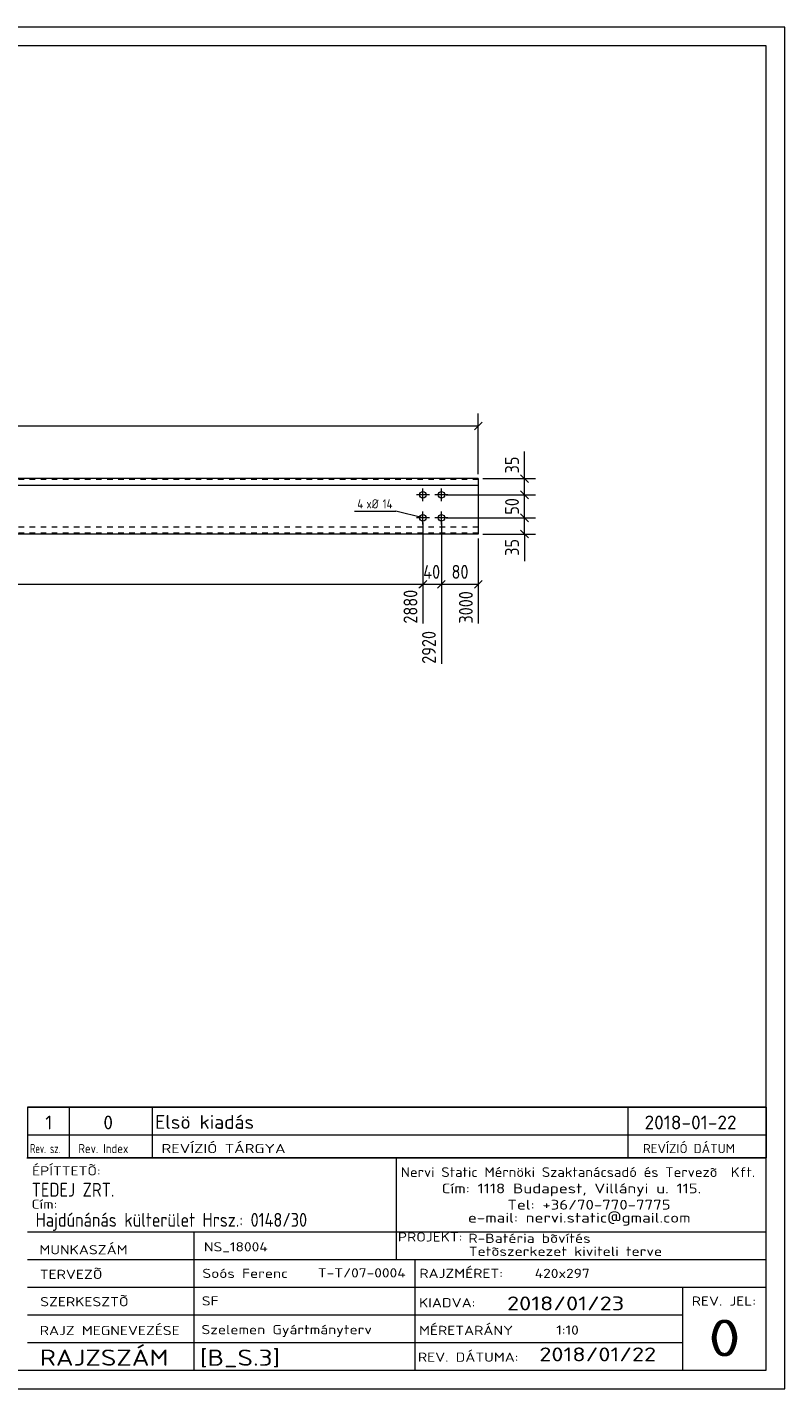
# Model space of a CAD drawing. Header units: millimetres. Extents: x 1 to 419, y 1 to 296.
# Tile 2 of 2: x 255 to 419, y 1 to 296. Entities that reach past the tile are written whole.
import ezdxf

# ---------------------------------------------------------------- set-up
doc = ezdxf.new("R2010")
doc.units = ezdxf.units.MM
doc.header["$LTSCALE"] = 0.6
doc.linetypes.add('XKITLINE00', pattern=[0])
doc.linetypes.add('XKITLINE02', pattern=[4, 2, -2])
for name, color, linetype, lineweight in [('Bolt', 7, 'Continuous', 0), ('BoltMark', 3, 'Continuous', 0), ('DrawingSheet', 5, 'Continuous', 0), ('OtherObjectType', 1, 'Continuous', 0), ('Part', 2, 'Continuous', 0), ('Z-DIMENSIONS', 1, 'Continuous', 0)]:
    doc.layers.add(name, color=color, linetype=linetype, lineweight=lineweight)
doc.styles.add('ISOCPEUR', font='ISOCPEUR.TTF')

msp = doc.modelspace()

# ---------------------------------------------------------------- linework, layer by layer
at = {"layer": 'Bolt', "color": 3, "linetype": 'XKITLINE00', "lineweight": 0}
for p, q in [((340.62, 193.29), (340.62, 196.09)), ((344.62, 193.29), (344.62, 196.09)), ((342.02, 194.69), (339.22, 194.69)), ((346.02, 194.69), (343.22, 194.69)), ((342.02, 189.69), (339.22, 189.69)), ((340.62, 188.29), (340.62, 191.09)), ((346.02, 189.69), (343.22, 189.69)), ((344.62, 188.29), (344.62, 191.09))]:
    msp.add_line(p, q, dxfattribs=at)
for centre in [(340.62, 194.69), (344.62, 194.69), (340.62, 189.69), (344.62, 189.69)]:
    msp.add_circle(centre, 0.7, dxfattribs=at)
at = {"layer": 'BoltMark', "color": 4, "linetype": 'XKITLINE00', "lineweight": 0}
for p in [(325.8, 191.14), (340.62, 189.69)]:
    msp.add_line(p, (334.73, 191.14), dxfattribs=at)
at = {"layer": 'DrawingSheet', "color": 2, "linetype": 'XKITLINE00', "lineweight": 0}
for p, q in [((419, 296), (1, 296)), ((419, 1), (419, 296)), ((1, 1), (419, 1))]:
    msp.add_line(p, q, dxfattribs=at)
at = {"layer": 'DrawingSheet', "color": 3, "linetype": 'XKITLINE00', "lineweight": 0}
for p, q in [((415, 292), (5, 292)), ((415, 5), (415, 292)), ((5, 5), (415, 5))]:
    msp.add_line(p, q, dxfattribs=at)
at = {"layer": 'OtherObjectType', "color": 7, "linetype": 'XKITLINE00', "lineweight": 0}
for p, q in [((255, 62.05), (415, 62.05)), ((255, 62.05), (255, 56.05)), ((264, 62.05), (264, 56.05)), ((282, 62.05), (282, 56.05)), ((385, 62.05), (385, 56.05)), ((415, 62.05), (415, 56.05)), ((255, 56.05), (255, 51.05)), ((255, 56.05), (415, 56.05)), ((264, 56.05), (264, 51.05)), ((282, 56.05), (282, 51.05)), ((385, 56.05), (385, 51.05)), ((415, 56.05), (415, 51.05)), ((254.84, 51.05), (415, 51.05)), ((415, 51.05), (255, 51.05)), ((334.84, 51), (334.84, 35)), ((414.98, 5), (415, 51.05)), ((254.98, 35), (414.98, 35)), ((290.98, 35), (290.98, 5)), ((334.84, 35), (334.84, 29)), ((254.98, 29), (338.84, 29)), ((338.84, 29), (338.84, 5)), ((338.84, 29), (414.84, 29)), ((254.98, 23), (414.98, 23)), ((396.84, 23), (396.84, 5)), ((254.98, 17), (396.84, 17)), ((254.98, 11), (396.98, 11)), ((254.98, 5), (414.98, 5))]:
    msp.add_line(p, q, dxfattribs=at)
at = {"layer": 'OtherObjectType', "color": 1, "linetype": 'XKITLINE00', "lineweight": 0}
for p, q in [((415, 62.05), (255, 62.05)), ((255, 56.05), (415, 56.05))]:
    msp.add_line(p, q, dxfattribs=at)
at = {"layer": 'Part', "color": 2, "linetype": 'XKITLINE00', "lineweight": 0}
for p, q in [((352.62, 198.2), (84.47, 198.2)), ((352.62, 198.2), (352.62, 186.2)), ((352.62, 196.7), (52.62, 196.7)), ((352.62, 186.2), (52.62, 186.2))]:
    msp.add_line(p, q, dxfattribs=at)
at = {"layer": 'Part', "color": 7, "linetype": 'XKITLINE02', "lineweight": 0}
for p, q in [((352.62, 198), (84.47, 198)), ((352.62, 187.7), (52.62, 187.7)), ((352.62, 186.4), (52.62, 186.4))]:
    msp.add_line(p, q, dxfattribs=at)
at = {"layer": 'Z-DIMENSIONS', "color": 7, "linetype": 'XKITLINE00', "lineweight": 0}
for p, q in [((52.62, 209.62), (352.62, 209.62)), ((353.47, 210.46), (351.77, 208.77)), ((352.62, 199.2), (352.62, 212.32)), ((362.62, 198.2), (362.62, 204.06)), ((362.62, 198.2), (362.62, 204.06)), ((353.62, 198.2), (365.02, 198.2)), ((361.77, 199.05), (363.47, 197.35)), ((362.62, 194.69), (362.62, 198.2)), ((361.77, 195.54), (363.47, 193.84)), ((361.77, 195.54), (363.47, 193.84)), ((345.62, 194.69), (365.02, 194.69)), ((345.62, 194.69), (365.02, 194.69)), ((362.62, 189.69), (362.62, 194.69)), ((345.62, 189.69), (365.02, 189.69)), ((345.62, 189.69), (365.02, 189.69)), ((361.77, 190.54), (363.47, 188.84)), ((362.02, 190.29), (363.47, 188.84)), ((362.62, 186.2), (362.62, 189.69)), ((340.62, 188.69), (340.62, 180.1)), ((340.62, 188.69), (340.62, 166.78)), ((344.62, 188.69), (344.62, 158.08)), ((344.62, 188.69), (344.62, 180.1)), ((353.62, 186.2), (365.02, 186.2)), ((361.77, 187.05), (363.47, 185.35)), ((362.62, 186.2), (362.62, 180.34)), ((362.62, 186.2), (362.62, 180.34)), ((352.62, 185.2), (352.62, 166.78)), ((110.12, 175.3), (340.62, 175.3)), ((341.22, 175.9), (339.77, 174.45)), ((341.47, 176.15), (339.92, 174.6)), ((340.62, 175.9), (340.62, 166.78)), ((340.62, 175.3), (344.62, 175.3)), ((345.47, 176.15), (343.77, 174.45)), ((345.47, 176.15), (343.77, 174.45)), ((344.62, 175.9), (344.62, 158.08)), ((344.62, 175.3), (352.62, 175.3)), ((353.47, 176.15), (351.77, 174.45))]:
    msp.add_line(p, q, dxfattribs=at)
at = {"layer": 'Z-DIMENSIONS', "color": 3}
for p in [(352.62, 209.62), (362.62, 198.2), (362.62, 194.69), (362.62, 194.69), (362.62, 189.69), (362.62, 189.69), (362.62, 186.2), (340.62, 175.3), (340.62, 175.3), (344.62, 175.3), (344.62, 175.3), (352.62, 175.3)]:
    msp.add_point(p, dxfattribs=at)

# ---------------------------------------------------------------- texts
at = {"layer": 'BoltMark', "color": 4, "style": 'ISOCPEUR', "width": 0.85}
for s, p in [('4', (326.4, 191.74)), ('xØ', (328.38, 191.74)), ('14', (331.9, 191.74))]:
    msp.add_text(s, height=2, dxfattribs=at).set_placement(p)
at = {"layer": 'OtherObjectType', "color": 7, "style": 'ISOCPEUR'}
for s, height, width, p in [('1', 3, 1.017001, (258.82, 57.2)), ('0', 3, 1.017001, (271.4, 57.2)), ('Elsö kiadás', 3, 1.017001, (282.63, 57.31)), ('2018-01-22', 3, 1.017001, (388.62, 57.2)), ('Rev. sz.', 2, 0.68, (255.54, 52.05)), ('Rev. Index', 2, 0.85, (266, 52.05)), ('REVÍZIÓ TÁRGYA', 2, 1.275, (284, 52.05)), ('REVÍZIÓ DÁTUM', 2, 1.02, (388.28, 52.05)), ('ÉPÍTTETÕ:', 2, 1.211571, (255.96, 47.22)), ('Nervi Static Mérnöki\xa0Szaktanácsadó\xa0és\xa0Tervezõ  Kft.', 2.1176, 1.08375, (335.84, 46.88)), ('TEDEJ ZRT.', 3, 0.85, (255.87, 42.62)), ('Cím:\xa01118 Budapest, Villányi u. 115.', 2.1176, 1.250101, (344.68, 43.35)), ('Cím:', 2, 1.211571, (255.84, 40)), ('Tel:\xa0+36/70-770-7775', 2.1176, 1.250101, (358.91, 39.82)), ('Hajdúnánás külterület Hrsz.: 0148/30', 3, 0.85, (256.73, 36.1)), ('e-mail:\xa0nervi.static@gmail.com', 2.1176, 1.250101, (350.38, 37)), ('MUNKASZÁM', 2, 1.211571, (257.55, 30.12)), ('NS_18004', 2, 1.211571, (293.17, 30.76)), ('PROJEKT:', 2, 1.211571, (335.18, 32.9)), ('R-Batéria bõvítés', 2, 1.211571, (350.47, 32.6)), ('Tetõszerkezet kiviteli terve', 2, 1.211571, (350.54, 29.78)), ('TERVEZÕ', 2, 1.211571, (257.63, 24.79)), ('Soós Ferenc', 2, 1.211571, (292.84, 25)), ('T-T/07-0004', 2, 1.211571, (317.86, 25.11)), ('RAJZMÉRET:', 2, 1.211571, (339.84, 25)), ('420x297', 2, 1.211571, (364.84, 25)), ('SZERKESZTÕ', 2, 1.211571, (257.72, 18.87)), ('SF', 2, 1.211571, (292.72, 19.04)), ('2018/01/23', 3, 1.275, (358.84, 18)), ('REV. JEL:', 2, 1.211571, (398.84, 19)), ('KIADVA:', 2, 1.211571, (339.78, 18.64)), ('RAJZ MEGNEVEZÉSE', 2, 1.211571, (257.62, 12.62)), ('Szelemen Gyártmányterv', 2, 1.211571, (292.65, 12.82)), ('MÉRETARÁNY', 2, 1.211571, (339.78, 12.65)), ('1:10', 2, 1.211571, (369.51, 12.72)), ('0', 8, 1.275, (402.45, 8)), ('RAJZSZÁM', 3.5, 1.211571, (257.62, 6)), ('[B_S.3]', 3.5, 1.211571, (292.3, 5.99)), ('REV. DÁTUMA:', 2, 1.211571, (339.53, 6.85)), ('2018/01/22', 3, 1.275, (365.83, 6.95))]:
    msp.add_text(s, height=height, dxfattribs=dict(at, width=width)).set_placement(p)
at = {"layer": 'Z-DIMENSIONS', "color": 3, "style": 'ISOCPEUR', "width": 0.85}
for s, p in [('35', (361.42, 199.32)), ('50', (361.42, 190.38)), ('35', (361.42, 181.47)), ('2880', (339.42, 166.78)), ('3000', (351.42, 166.78)), ('2920', (343.42, 158.08))]:
    msp.add_text(s, height=3, rotation=90.0002, dxfattribs=at).set_placement(p)
for s, p in [('40', (340.69, 176.5)), ('80', (346.82, 176.5))]:
    msp.add_text(s, height=3, dxfattribs=at).set_placement(p)

doc.saveas('drawing.dxf')
